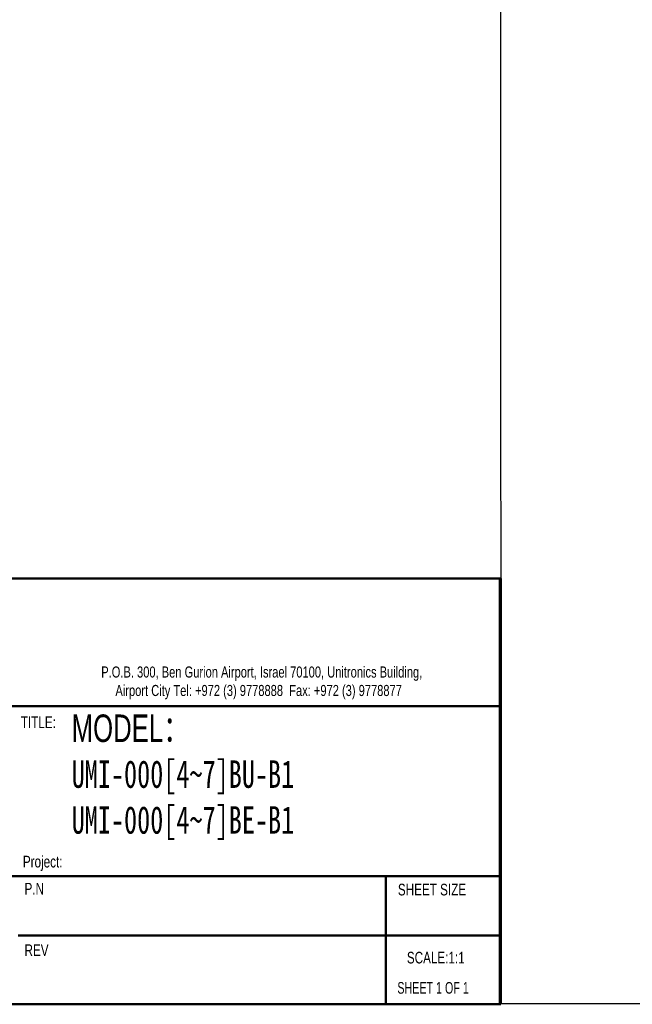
# Model space of a CAD drawing. Header units: millimetres. Extents: x 802 to 9345, y -804 to 1180.
# Tile 5 of 189: x 1219 to 1509, y -804 to -339. Entities that reach past the tile are written whole.
import ezdxf

# ---------------------------------------------------------------- set-up
doc = ezdxf.new("R2010")
doc.units = ezdxf.units.MM
doc.header["$LTSCALE"] = 30.734
doc.layers.get('0').update_dxf_attribs({"linetype": 'CONTINUOUS'})
doc.styles.add('SLDTEXTSTYLE0', font='TXT', dxfattribs={"width": 0.75})
doc.styles.add('SLDTEXTSTYLE2', font='TXT', dxfattribs={"width": 0.6875})
doc.styles.add('SLDTEXTSTYLE3', font='TXT', dxfattribs={"width": 0.482098})
doc.styles.get("Standard").update_dxf_attribs({"font": 'txt', "width": 0.7})

# ---------------------------------------------------------------- blocks, each defined once
blk = doc.blocks.new('SW_NOTE_0')
at = {"color": 0, "char_height": 1.5875, "attachment_point": 1, "style": 'SLDTEXTSTYLE3'}
for s, insert in [('The above constitute the property of Unitronics (1989)(R"G) Ltd., and are protected by copyright laws as its', (0, 2.05)), ('"creation". Unitronics (1989)(R"G) Ltd. retains all rights to its proprietary assets including, but not limited', (0, -0.04)), ('to the drawings, sketches and drafts, and shall remain the property of Unitronics (1989)(R"G) Ltd. Copyright', (0, -2.12)), ('protection claimed includes all forms and matters of materials and information. Any unauthorized use,', (0, -4.2)), ('copying, quoting, sale, distribution, transfer, assignment, giveaway, rent, lease, sublicense or dispose thereof', (0, -6.29)), ('are strictly prohibited without prior written permission from Unitronics (1989)(R"G) Ltd.', (0, -8.37))]:
    blk.add_mtext(s, dxfattribs=dict(at, insert=insert))
blk = doc.blocks.new('SW_NOTE_2')
at = {"color": 0, "linetype": 'Continuous', "lineweight": 0, "char_height": 1.5, "attachment_point": 2, "style": 'SLDTEXTSTYLE0'}
for s, insert in [('P.O.B. 300, Ben Gurion Airport, Israel 70100, Unitronics Building,', (29.41, 1.93)), ('Airport City Tel: +972 (3) 9778888  Fax: +972 (3) 9778877', (28.99, -0.57))]:
    blk.add_mtext(s, dxfattribs=dict(at, insert=insert))

msp = doc.modelspace()

# ---------------------------------------------------------------- linework, layer by layer
for p, q in [((1446.57, 163.46), (1446.9, -804)), ((9344.74, -804), (801.94, -803.77))]:
    msp.add_line(p, q)
at = {"color": 7, "linetype": 'Continuous', "lineweight": 50}
for p, q in [((948.19, -602.73), (1446.57, -602.73)), ((1446.57, -663.14), (948.29, -663.14)), ((950.39, -743.44), (1446.57, -743.44)), ((1392.41, -803.94), (1392.41, -743.44)), ((1446.57, -771.48), (1218.53, -771.48)), ((948.52, -803.94), (1446.9, -803.94))]:
    msp.add_line(p, q, dxfattribs=at)
at = {"color": 7, "linetype": 'Continuous', "lineweight": 70}
msp.add_line((1446.57, -602.73), (1446.57, -803.94), dxfattribs=at)
at = {"color": 7, "linetype": 'Continuous', "lineweight": 35}
msp.add_line((1446.73, -663.14), (1446.57, -663.14), dxfattribs=at)

# ---------------------------------------------------------------- block references
at = {"xscale": 3.307392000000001, "yscale": 3.307392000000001, "zscale": 3.307392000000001}
msp.add_blockref('SW_NOTE_0', (952.94, -614.98), dxfattribs=at)
at = {"color": 7, "linetype": 'Continuous', "lineweight": 0, "xscale": 3.491136, "yscale": 3.491136, "zscale": 3.491136}
msp.add_blockref('SW_NOTE_2', (1231.11, -651.07), dxfattribs=at)

# ---------------------------------------------------------------- texts
at = {"color": 7, "linetype": 'Continuous', "lineweight": 0, "attachment_point": 1}
for s, insert, char_height, style in [('TITLE:', (1219.86, -667.97), 5.512, 'SLDTEXTSTYLE0'), ('P.N', (1221.6, -746.6), 5.512, 'SLDTEXTSTYLE0'), ('SCALE:1:1', (1402.41, -779.18), 5.512, 'SLDTEXTSTYLE0'), ('SHEET 1 OF 1', (1397.9, -793.47), 5.5123, 'SLDTEXTSTYLE2')]:
    msp.add_mtext(s, dxfattribs=dict(at, insert=insert, char_height=char_height, style=style))
at = {"lineweight": 0, "insert": (1243.89, -667.03), "char_height": 13, "width": 112.903, "attachment_point": 1}
msp.add_mtext('MODEL{\\fSimSun|b0|i0|c134|p2;：\\fSimSun|b0|i0|c177|p2;\\P\\A1;\\ffangsong|b0|i0|c0|p0;UMI-000[4~7]BU-B1\\PUMI-000[4~7]BE-B1}', dxfattribs=at)
at = {"char_height": 5.512, "attachment_point": 1, "style": 'SLDTEXTSTYLE0'}
for s, insert in [('Project:', (1220.82, -733.82)), ('SHEET SIZE', (1398.16, -747.03)), ('REV', (1221.6, -775.67))]:
    msp.add_mtext(s, dxfattribs=dict(at, insert=insert))

doc.saveas('drawing.dxf')
